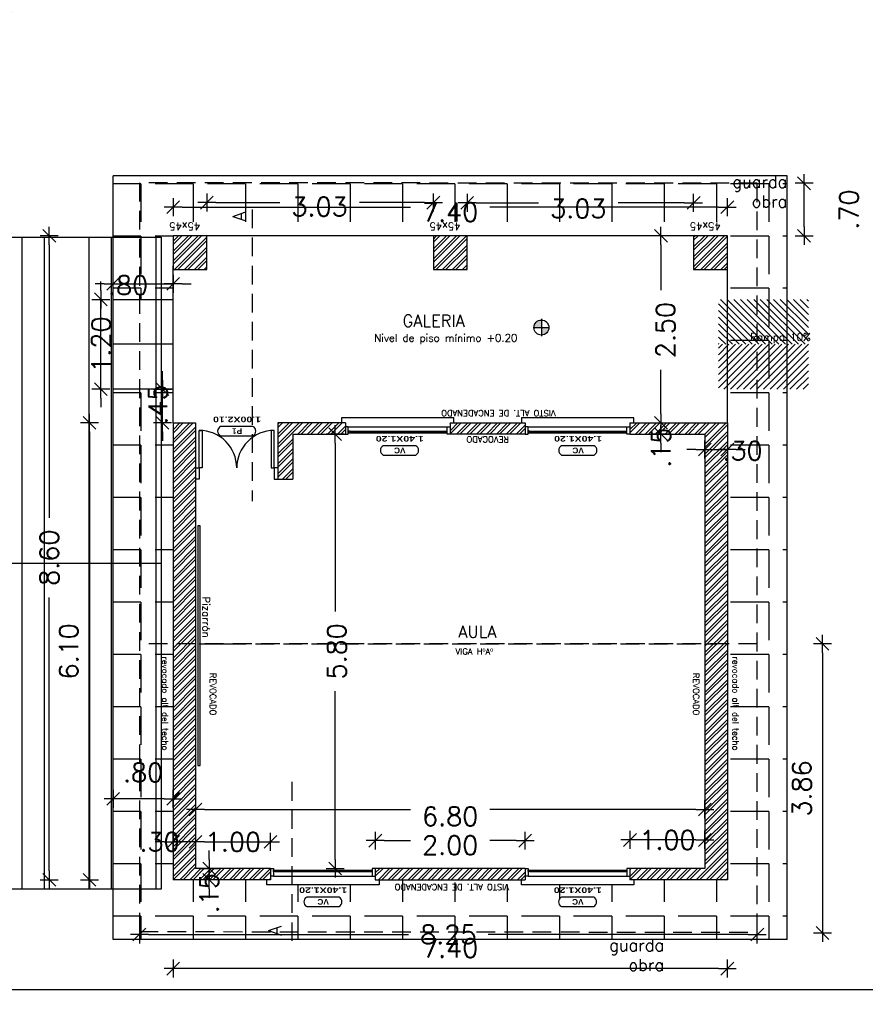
# Model space of a CAD drawing. Header units: millimetres. Extents: x 215 to 2570, y 414 to 504.
# Tile 7 of 15: x 2289 to 2300, y 450 to 463. Entities that reach past the tile are written whole.
import ezdxf
from ezdxf.enums import TextEntityAlignment as Align

# ---------------------------------------------------------------- set-up
doc = ezdxf.new("R2010")
doc.units = ezdxf.units.MM
for name, pattern in [('ACAD_ISO04W100', [30, 24, -3, 0, -3]), ('HIDDEN', [0.375, 0.25, -0.125]), ('HIDDEN2', [0.1875, 0.125, -0.0625])]:
    doc.linetypes.add(name, pattern=pattern)
for name, color, linetype in [('COTA', 13, 'Continuous'), ('Cotas', 3, 'Continuous'), ('ESPECARQ', 2, 'Continuous'), ('ESQUADRIA', 2, 'Continuous'), ('LINVISTA', 13, 'Continuous'), ('PAREDE', 6, 'Continuous'), ('piso', 13, 'Continuous'), ('PROJECAO', 13, 'HIDDEN'), ('VIDRO', 1, 'Continuous')]:
    doc.layers.add(name, color=color, linetype=linetype)
doc.styles.add('REGUA60', font='cityb___.ttf', dxfattribs={"width": 1.4})
doc.styles.add('REGUA80', font='simplex.shx')
doc.styles.add('SIMPLEX_8', font='simplex.shx')
doc.dimstyles.new('08', dxfattribs={"dimtxt": 0.25, "dimasz": 0.12, "dimexe": 0, "dimexo": 0, "dimgap": 0.15, "dimtad": 1, "dimzin": 4, "dimdsep": 46, "dimtxsty": 'SIMPLEX_8', "dimblk1": 'D', "dimblk2": 'D', "dimsah": 1, "dimcen": 0.09, "dimse1": 1, "dimse2": 1, "dimclre": 256, "dimclrt": 2, "dimadec": 0, "dimazin": 0, "dimtfac": 1, "dimtmove": 2, "dimatfit": 3, "dimldrblk": 'D', "dimfxl": 1, "dimtolj": 1, "dimtzin": 0, "dimarcsym": 0})
pattern_1 = [(180, (2640.4159, 554.83184), (-3e-16, -0.6985), [0.508, -0.1905]), (270, (2640.4159, 554.83184), (0.6985, -3e-16), [0.508, -0.1905])]

# ---------------------------------------------------------------- blocks, each defined once
blk = doc.blocks.new('INDESQ2')
at = {"color": 0, "linetype": 'ByBlock'}
for p, q in [((4.32, 2.96), (-4.32, 2.96)), ((-4.32, 0.44), (4.32, 0.44))]:
    blk.add_line(p, q, dxfattribs=at)
at = {"color": 0}
for centre, start, end in [((-3.67, 1.7), 117.3654, 242.6346), ((3.67, 1.7), 297.3654, 62.6346)]:
    blk.add_arc(centre, 1.42, start, end, dxfattribs=at)
at = {"style": 'REGUA60', "width": 1.4, "flags": 9}
blk.add_attdef('LOCAL', text='', height=1.5, dxfattribs=at).set_placement((-0.08, -4.35), align=Align.CENTER)
at = {"layer": 'ESPECARQ', "color": 0, "style": 'REGUA60'}
for tag, width, p in [('COD', 1.1, (-0.08, 0.95)), ('DIM', 1.4, (-0.08, -2.17))]:
    blk.add_attdef(tag, text='', height=1.5, dxfattribs=dict(at, width=width)).set_placement(p, align=Align.CENTER)
blk = doc.blocks.new('D')
for p, q in [((-1, 0), (1, 0)), ((0, -1), (0, 1))]:
    blk.add_line(p, q)
at = {"color": 4}
blk.add_line((-0.71, -0.71), (0.71, 0.71), dxfattribs=at)
blk = doc.blocks.new('*D89')
at = {"layer": 'COTA', "color": 0, "lineweight": -2, "transparency": 16777216}
for p, q in [((2358.206, 418.018), (2359.04, 418.018)), ((2360.991, 418.018), (2360.102, 418.018))]:
    blk.add_line(p, q, dxfattribs=at)
at = {"layer": 'Defpoints', "color": 0, "transparency": 16777216}
for p in [(2358.086, 418.018), (2358.086, 417.129), (2361.111, 417.129)]:
    blk.add_point(p, dxfattribs=at)
at = {"layer": 'COTA', "color": 0, "lineweight": -2, "transparency": 16777216, "xscale": 0.12, "yscale": 0.12, "zscale": 0.12, "rotation": 180}
blk.add_blockref('D', (2358.086, 418.018), dxfattribs=at)
at = {"layer": 'COTA', "color": 0, "lineweight": -2, "transparency": 16777216, "xscale": 0.12, "yscale": 0.12, "zscale": 0.12}
blk.add_blockref('D', (2361.111, 418.018), dxfattribs=at)
at = {"layer": 'COTA', "color": 2, "transparency": 16777216, "insert": (2359.571, 417.941), "char_height": 0.25, "attachment_point": 5, "style": 'SIMPLEX_8'}
blk.add_mtext('\\A1;3.03', dxfattribs=at)
blk = doc.blocks.new('*D90')
at = {"layer": 'COTA', "color": 0, "lineweight": -2, "transparency": 16777216}
for p, q in [((2354.731, 418.021), (2355.586, 418.021)), ((2357.516, 418.021), (2356.648, 418.021))]:
    blk.add_line(p, q, dxfattribs=at)
at = {"layer": 'Defpoints', "color": 0, "transparency": 16777216}
for p in [(2354.611, 418.021), (2354.611, 417.129), (2357.636, 417.129)]:
    blk.add_point(p, dxfattribs=at)
at = {"layer": 'COTA', "color": 0, "lineweight": -2, "transparency": 16777216, "xscale": 0.12, "yscale": 0.12, "zscale": 0.12, "rotation": 180}
blk.add_blockref('D', (2354.611, 418.021), dxfattribs=at)
at = {"layer": 'COTA', "color": 0, "lineweight": -2, "transparency": 16777216, "xscale": 0.12, "yscale": 0.12, "zscale": 0.12}
blk.add_blockref('D', (2357.636, 418.021), dxfattribs=at)
at = {"layer": 'COTA', "color": 2, "transparency": 16777216, "insert": (2356.117, 417.967), "char_height": 0.25, "attachment_point": 5, "style": 'SIMPLEX_8'}
blk.add_mtext('\\A1;3.03', dxfattribs=at)
blk = doc.blocks.new('*D84')
at = {"layer": 'COTA', "color": 0, "lineweight": -2, "transparency": 16777216}
for p, q in [((2354.581, 409.916), (2357.33, 409.916)), ((2361.141, 409.916), (2358.392, 409.916))]:
    blk.add_line(p, q, dxfattribs=at)
at = {"layer": 'Defpoints', "color": 0, "transparency": 16777216}
for p in [(2354.461, 409.916), (2361.261, 409.179), (2354.461, 409.129)]:
    blk.add_point(p, dxfattribs=at)
at = {"layer": 'COTA', "color": 0, "lineweight": -2, "transparency": 16777216, "xscale": 0.12, "yscale": 0.12, "zscale": 0.12, "rotation": 180}
blk.add_blockref('D', (2354.461, 409.916), dxfattribs=at)
at = {"layer": 'COTA', "color": 0, "lineweight": -2, "transparency": 16777216, "xscale": 0.12, "yscale": 0.12, "zscale": 0.12}
blk.add_blockref('D', (2361.261, 409.916), dxfattribs=at)
at = {"layer": 'COTA', "color": 2, "transparency": 16777216, "insert": (2357.861, 409.825), "char_height": 0.25, "attachment_point": 5, "style": 'SIMPLEX_8'}
blk.add_mtext('\\A1;6.80', dxfattribs=at)
blk = doc.blocks.new('*D85')
at = {"layer": 'COTA', "color": 0, "lineweight": -2, "transparency": 16777216}
for p, q in [((2360.675, 417.459), (2360.675, 416.85)), ((2360.675, 415.199), (2360.675, 415.788))]:
    blk.add_line(p, q, dxfattribs=at)
at = {"layer": 'Defpoints', "color": 0, "transparency": 16777216}
for p in [(2360.675, 417.579), (2360.675, 417.579), (2360.911, 415.079)]:
    blk.add_point(p, dxfattribs=at)
at = {"layer": 'COTA', "color": 0, "lineweight": -2, "transparency": 16777216, "xscale": 0.12, "yscale": 0.12, "zscale": 0.12}
for p, rotation in [((2360.675, 417.579), 90), ((2360.675, 415.079), 270)]:
    blk.add_blockref('D', p, dxfattribs=dict(at, rotation=rotation))
at = {"layer": 'COTA', "color": 2, "transparency": 16777216, "insert": (2360.736, 416.319), "char_height": 0.25, "attachment_point": 5, "rotation": 90, "style": 'SIMPLEX_8'}
blk.add_mtext('\\A1;2.50', dxfattribs=at)
blk = doc.blocks.new('*D86')
at = {"layer": 'COTA', "color": 0, "lineweight": -2, "transparency": 16777216}
for p, q in [((2352.509, 417.459), (2352.509, 413.811)), ((2352.509, 409.099), (2352.509, 412.749))]:
    blk.add_line(p, q, dxfattribs=at)
at = {"layer": 'Defpoints', "color": 0, "transparency": 16777216}
for p in [(2352.509, 417.579), (2353.775, 417.579), (2353.625, 408.979)]:
    blk.add_point(p, dxfattribs=at)
at = {"layer": 'COTA', "color": 0, "lineweight": -2, "transparency": 16777216, "xscale": 0.12, "yscale": 0.12, "zscale": 0.12}
for p, rotation in [((2352.509, 417.579), 90), ((2352.509, 408.979), 270)]:
    blk.add_blockref('D', p, dxfattribs=dict(at, rotation=rotation))
at = {"layer": 'COTA', "color": 2, "transparency": 16777216, "insert": (2352.509, 413.28), "char_height": 0.25, "attachment_point": 5, "rotation": 90, "style": 'SIMPLEX_8'}
blk.add_mtext('\\A1;8.60', dxfattribs=at)
blk = doc.blocks.new('*D91')
at = {"layer": 'COTA', "color": 0, "lineweight": -2, "transparency": 16777216}
blk.add_line((2361.141, 409.51), (2360.381, 409.51), dxfattribs=at)
at = {"layer": 'Defpoints', "color": 0, "transparency": 16777216}
for p in [(2360.261, 409.51), (2360.261, 409.129), (2361.261, 409.129)]:
    blk.add_point(p, dxfattribs=at)
at = {"layer": 'COTA', "color": 0, "lineweight": -2, "transparency": 16777216, "xscale": 0.12, "yscale": 0.12, "zscale": 0.12, "rotation": 180}
blk.add_blockref('D', (2360.261, 409.51), dxfattribs=at)
at = {"layer": 'COTA', "color": 0, "lineweight": -2, "transparency": 16777216, "xscale": 0.12, "yscale": 0.12, "zscale": 0.12}
blk.add_blockref('D', (2361.261, 409.51), dxfattribs=at)
at = {"layer": 'COTA', "color": 2, "transparency": 16777216, "insert": (2360.761, 409.51), "char_height": 0.25, "attachment_point": 5, "style": 'SIMPLEX_8'}
blk.add_mtext('\\A1;1.00', dxfattribs=at)
blk = doc.blocks.new('*D92')
at = {"layer": 'COTA', "color": 0, "lineweight": -2, "transparency": 16777216}
blk.add_line((2354.581, 409.484), (2355.341, 409.484), dxfattribs=at)
at = {"layer": 'Defpoints', "color": 0, "transparency": 16777216}
for p in [(2355.461, 409.484), (2354.461, 409.129), (2355.461, 409.129)]:
    blk.add_point(p, dxfattribs=at)
at = {"layer": 'COTA', "color": 0, "lineweight": -2, "transparency": 16777216, "xscale": 0.12, "yscale": 0.12, "zscale": 0.12, "rotation": 180}
blk.add_blockref('D', (2354.461, 409.484), dxfattribs=at)
at = {"layer": 'COTA', "color": 0, "lineweight": -2, "transparency": 16777216, "xscale": 0.12, "yscale": 0.12, "zscale": 0.12}
blk.add_blockref('D', (2355.461, 409.484), dxfattribs=at)
at = {"layer": 'COTA', "color": 2, "transparency": 16777216, "insert": (2354.961, 409.484), "char_height": 0.25, "attachment_point": 5, "style": 'SIMPLEX_8'}
blk.add_mtext('\\A1;1.00', dxfattribs=at)
blk = doc.blocks.new('*D93')
at = {"layer": 'COTA', "color": 0, "lineweight": -2, "transparency": 16777216}
for p, q in [((2356.981, 409.501), (2357.33, 409.501)), ((2358.741, 409.501), (2358.392, 409.501))]:
    blk.add_line(p, q, dxfattribs=at)
at = {"layer": 'Defpoints', "color": 0, "transparency": 16777216}
for p in [(2358.861, 409.501), (2356.861, 409.129), (2358.861, 409.129)]:
    blk.add_point(p, dxfattribs=at)
at = {"layer": 'COTA', "color": 0, "lineweight": -2, "transparency": 16777216, "xscale": 0.12, "yscale": 0.12, "zscale": 0.12, "rotation": 180}
blk.add_blockref('D', (2356.861, 409.501), dxfattribs=at)
at = {"layer": 'COTA', "color": 0, "lineweight": -2, "transparency": 16777216, "xscale": 0.12, "yscale": 0.12, "zscale": 0.12}
blk.add_blockref('D', (2358.861, 409.501), dxfattribs=at)
at = {"layer": 'COTA', "color": 2, "transparency": 16777216, "insert": (2357.861, 409.44), "char_height": 0.25, "attachment_point": 5, "style": 'SIMPLEX_8'}
blk.add_mtext('\\A1;2.00', dxfattribs=at)
blk = doc.blocks.new('*D94')
at = {"layer": 'COTA', "color": 0, "lineweight": -2, "transparency": 16777216}
for p, q in [((2354.021, 415.649), (2354.021, 415.769)), ((2354.021, 415.079), (2354.021, 415.529)), ((2354.021, 414.959), (2354.021, 414.839))]:
    blk.add_line(p, q, dxfattribs=at)
at = {"layer": 'Defpoints', "color": 0, "transparency": 16777216}
for p in [(2354.021, 415.529), (2354.161, 415.529), (2354.161, 415.079)]:
    blk.add_point(p, dxfattribs=at)
at = {"layer": 'COTA', "color": 0, "lineweight": -2, "transparency": 16777216, "xscale": 0.12, "yscale": 0.12, "zscale": 0.12}
for p, rotation in [((2354.021, 415.529), 270), ((2354.021, 415.079), 90)]:
    blk.add_blockref('D', p, dxfattribs=dict(at, rotation=rotation))
at = {"layer": 'COTA', "color": 2, "transparency": 16777216, "insert": (2353.956, 415.325), "char_height": 0.25, "attachment_point": 5, "rotation": 90, "style": 'SIMPLEX_8'}
blk.add_mtext('\\A1;.45', dxfattribs=at)
blk = doc.blocks.new('*D95')
at = {"layer": 'COTA', "color": 0, "lineweight": -2, "transparency": 16777216}
for p, q in [((2354.281, 417.959), (2357.33, 417.959)), ((2361.441, 417.959), (2358.392, 417.959))]:
    blk.add_line(p, q, dxfattribs=at)
at = {"layer": 'Defpoints', "color": 0, "transparency": 16777216}
for p in [(2361.561, 417.959), (2354.161, 417.579), (2361.561, 417.579)]:
    blk.add_point(p, dxfattribs=at)
at = {"layer": 'COTA', "color": 0, "lineweight": -2, "transparency": 16777216, "xscale": 0.12, "yscale": 0.12, "zscale": 0.12, "rotation": 180}
blk.add_blockref('D', (2354.161, 417.959), dxfattribs=at)
at = {"layer": 'COTA', "color": 0, "lineweight": -2, "transparency": 16777216, "xscale": 0.12, "yscale": 0.12, "zscale": 0.12}
blk.add_blockref('D', (2361.561, 417.959), dxfattribs=at)
at = {"layer": 'COTA', "color": 2, "transparency": 16777216, "insert": (2357.861, 417.894), "char_height": 0.25, "attachment_point": 5, "style": 'SIMPLEX_8'}
blk.add_mtext('\\A1;7.40', dxfattribs=at)
blk = doc.blocks.new('*D96')
at = {"layer": 'COTA', "color": 0, "lineweight": -2, "transparency": 16777216}
for p, q in [((2353.831, 408.248), (2357.305, 408.248)), ((2361.841, 408.248), (2358.367, 408.248))]:
    blk.add_line(p, q, dxfattribs=at)
at = {"layer": 'Defpoints', "color": 0, "transparency": 16777216}
for p in [(2353.711, 408.287), (2361.961, 408.279), (2361.961, 408.248)]:
    blk.add_point(p, dxfattribs=at)
at = {"layer": 'COTA', "color": 0, "lineweight": -2, "transparency": 16777216, "xscale": 0.12, "yscale": 0.12, "zscale": 0.12, "rotation": 180}
blk.add_blockref('D', (2353.711, 408.248), dxfattribs=at)
at = {"layer": 'COTA', "color": 0, "lineweight": -2, "transparency": 16777216, "xscale": 0.12, "yscale": 0.12, "zscale": 0.12}
blk.add_blockref('D', (2361.961, 408.248), dxfattribs=at)
at = {"layer": 'COTA', "color": 2, "transparency": 16777216, "insert": (2357.836, 408.248), "char_height": 0.25, "attachment_point": 5, "style": 'SIMPLEX_8'}
blk.add_mtext('\\A1;8.25', dxfattribs=at)
blk = doc.blocks.new('*D97')
at = {"layer": 'COTA', "color": 0, "lineweight": -2, "transparency": 16777216}
for p, q in [((2356.325, 414.809), (2356.325, 412.56)), ((2356.325, 409.249), (2356.325, 411.498))]:
    blk.add_line(p, q, dxfattribs=at)
at = {"layer": 'Defpoints', "color": 0, "transparency": 16777216}
for p in [(2356.325, 414.929), (2358.701, 414.929), (2357.401, 409.129)]:
    blk.add_point(p, dxfattribs=at)
at = {"layer": 'COTA', "color": 0, "lineweight": -2, "transparency": 16777216, "xscale": 0.12, "yscale": 0.12, "zscale": 0.12}
for p, rotation in [((2356.325, 414.929), 90), ((2356.325, 409.129), 270)]:
    blk.add_blockref('D', p, dxfattribs=dict(at, rotation=rotation))
at = {"layer": 'COTA', "color": 2, "transparency": 16777216, "insert": (2356.347, 412.029), "char_height": 0.25, "attachment_point": 5, "rotation": 90, "style": 'SIMPLEX_8'}
blk.add_mtext('\\A1;5.80', dxfattribs=at)
blk = doc.blocks.new('*D101')
at = {"layer": 'COTA', "color": 0, "lineweight": -2, "transparency": 16777216}
for p, q in [((2354.041, 409.485), (2353.921, 409.485)), ((2354.461, 409.485), (2354.161, 409.485)), ((2354.581, 409.485), (2354.701, 409.485))]:
    blk.add_line(p, q, dxfattribs=at)
at = {"layer": 'Defpoints', "color": 0, "transparency": 16777216}
for p in [(2354.161, 409.485), (2354.161, 409.129), (2354.461, 409.129)]:
    blk.add_point(p, dxfattribs=at)
at = {"layer": 'COTA', "color": 0, "lineweight": -2, "transparency": 16777216, "xscale": 0.12, "yscale": 0.12, "zscale": 0.12}
blk.add_blockref('D', (2354.161, 409.485), dxfattribs=at)
at = {"layer": 'COTA', "color": 0, "lineweight": -2, "transparency": 16777216, "xscale": 0.12, "yscale": 0.12, "zscale": 0.12, "rotation": 180}
blk.add_blockref('D', (2354.461, 409.485), dxfattribs=at)
at = {"layer": 'COTA', "color": 2, "transparency": 16777216, "insert": (2353.981, 409.485), "char_height": 0.25, "attachment_point": 5, "style": 'SIMPLEX_8'}
blk.add_mtext('\\A1;.30', dxfattribs=at)
blk = doc.blocks.new('*D102')
at = {"layer": 'COTA', "color": 0, "lineweight": -2, "transparency": 16777216}
for p, q in [((2354.642, 409.249), (2354.642, 409.369)), ((2354.642, 409.129), (2354.642, 408.979)), ((2354.642, 408.859), (2354.642, 408.739))]:
    blk.add_line(p, q, dxfattribs=at)
at = {"layer": 'Defpoints', "color": 0, "transparency": 16777216}
for p in [(2354.461, 409.129), (2354.461, 408.979), (2354.642, 408.979)]:
    blk.add_point(p, dxfattribs=at)
at = {"layer": 'COTA', "color": 0, "lineweight": -2, "transparency": 16777216, "xscale": 0.12, "yscale": 0.12, "zscale": 0.12}
for p, rotation in [((2354.642, 409.129), 270), ((2354.642, 408.979), 90)]:
    blk.add_blockref('D', p, dxfattribs=dict(at, rotation=rotation))
at = {"layer": 'COTA', "color": 2, "transparency": 16777216, "insert": (2354.642, 408.799), "char_height": 0.25, "attachment_point": 5, "rotation": 90, "style": 'SIMPLEX_8'}
blk.add_mtext('\\A1;.15', dxfattribs=at)
blk = doc.blocks.new('*D103')
at = {"layer": 'COTA', "color": 0, "lineweight": -2, "transparency": 16777216}
for p, q in [((2360.675, 415.199), (2360.675, 415.319)), ((2360.675, 415.079), (2360.675, 414.929)), ((2360.675, 414.809), (2360.675, 414.689))]:
    blk.add_line(p, q, dxfattribs=at)
at = {"layer": 'Defpoints', "color": 0, "transparency": 16777216}
for p in [(2360.675, 415.079), (278.406, 414.929), (2360.675, 414.929)]:
    blk.add_point(p, dxfattribs=at)
at = {"layer": 'COTA', "color": 0, "lineweight": -2, "transparency": 16777216, "xscale": 0.12, "yscale": 0.12, "zscale": 0.12}
for p, rotation in [((2360.675, 415.079), 270), ((2360.675, 414.929), 90)]:
    blk.add_blockref('D', p, dxfattribs=dict(at, rotation=rotation))
at = {"layer": 'COTA', "color": 2, "transparency": 16777216, "insert": (2360.675, 414.749), "char_height": 0.25, "attachment_point": 5, "rotation": 90, "style": 'SIMPLEX_8'}
blk.add_mtext('\\A1;.15', dxfattribs=at)
blk = doc.blocks.new('*D104')
at = {"layer": 'COTA', "color": 0, "lineweight": -2, "transparency": 16777216}
for p, q in [((2361.141, 414.724), (2361.021, 414.724)), ((2361.261, 414.724), (2361.561, 414.724)), ((2361.681, 414.724), (2361.801, 414.724))]:
    blk.add_line(p, q, dxfattribs=at)
at = {"layer": 'Defpoints', "color": 0, "transparency": 16777216}
for p in [(2361.261, 414.929), (2361.561, 414.929), (2361.561, 414.724)]:
    blk.add_point(p, dxfattribs=at)
at = {"layer": 'COTA', "color": 0, "lineweight": -2, "transparency": 16777216, "xscale": 0.12, "yscale": 0.12, "zscale": 0.12}
blk.add_blockref('D', (2361.261, 414.724), dxfattribs=at)
at = {"layer": 'COTA', "color": 0, "lineweight": -2, "transparency": 16777216, "xscale": 0.12, "yscale": 0.12, "zscale": 0.12, "rotation": 180}
blk.add_blockref('D', (2361.561, 414.724), dxfattribs=at)
at = {"layer": 'COTA', "color": 2, "transparency": 16777216, "insert": (2361.764, 414.707), "char_height": 0.25, "attachment_point": 5, "style": 'SIMPLEX_8'}
blk.add_mtext('\\A1;.30', dxfattribs=at)
blk = doc.blocks.new('*D105')
at = {"layer": 'COTA', "color": 0, "lineweight": -2, "transparency": 16777216}
for p, q in [((2353.197, 416.849), (2353.197, 416.969)), ((2353.197, 415.529), (2353.197, 416.729)), ((2353.197, 415.409), (2353.197, 415.289))]:
    blk.add_line(p, q, dxfattribs=at)
at = {"layer": 'Defpoints', "color": 0, "transparency": 16777216}
for p in [(2353.197, 416.729), (2353.361, 416.729), (2353.361, 415.529)]:
    blk.add_point(p, dxfattribs=at)
at = {"layer": 'COTA', "color": 0, "lineweight": -2, "transparency": 16777216, "xscale": 0.12, "yscale": 0.12, "zscale": 0.12}
for p, rotation in [((2353.197, 416.729), 270), ((2353.197, 415.529), 90)]:
    blk.add_blockref('D', p, dxfattribs=dict(at, rotation=rotation))
at = {"layer": 'COTA', "color": 2, "transparency": 16777216, "insert": (2353.2, 416.126), "char_height": 0.25, "attachment_point": 5, "rotation": 90, "style": 'SIMPLEX_8'}
blk.add_mtext('\\A1;1.20', dxfattribs=at)
blk = doc.blocks.new('*D106')
at = {"layer": 'COTA', "color": 0, "lineweight": -2, "transparency": 16777216}
for p, q in [((2353.241, 416.937), (2353.121, 416.937)), ((2353.361, 416.937), (2354.161, 416.937)), ((2354.281, 416.937), (2354.401, 416.937))]:
    blk.add_line(p, q, dxfattribs=at)
at = {"layer": 'Defpoints', "color": 0, "transparency": 16777216}
for p in [(2354.161, 416.937), (2353.361, 416.729), (2354.161, 416.729)]:
    blk.add_point(p, dxfattribs=at)
at = {"layer": 'COTA', "color": 0, "lineweight": -2, "transparency": 16777216, "xscale": 0.12, "yscale": 0.12, "zscale": 0.12}
blk.add_blockref('D', (2353.361, 416.937), dxfattribs=at)
at = {"layer": 'COTA', "color": 0, "lineweight": -2, "transparency": 16777216, "xscale": 0.12, "yscale": 0.12, "zscale": 0.12, "rotation": 180}
blk.add_blockref('D', (2354.161, 416.937), dxfattribs=at)
at = {"layer": 'COTA', "color": 2, "transparency": 16777216, "insert": (2353.561, 416.917), "char_height": 0.25, "attachment_point": 5, "style": 'SIMPLEX_8'}
blk.add_mtext('\\A1;.80', dxfattribs=at)
blk = doc.blocks.new('*D109')
at = {"layer": 'Defpoints', "color": 0, "transparency": 16777216}
for p in [(2353.361, 410.061), (2353.361, 408.979), (2354.161, 408.979)]:
    blk.add_point(p, dxfattribs=at)
at = {"layer": 'piso', "color": 0, "lineweight": -2, "transparency": 16777216}
blk.add_line((2354.041, 410.061), (2353.481, 410.061), dxfattribs=at)
at = {"layer": 'piso', "color": 0, "lineweight": -2, "transparency": 16777216, "xscale": 0.12, "yscale": 0.12, "zscale": 0.12, "rotation": 180}
blk.add_blockref('D', (2353.361, 410.061), dxfattribs=at)
at = {"layer": 'piso', "color": 0, "lineweight": -2, "transparency": 16777216, "xscale": 0.12, "yscale": 0.12, "zscale": 0.12}
blk.add_blockref('D', (2354.161, 410.061), dxfattribs=at)
at = {"layer": 'piso', "color": 2, "transparency": 16777216, "insert": (2353.761, 410.411), "char_height": 0.25, "attachment_point": 5, "style": 'SIMPLEX_8'}
blk.add_mtext('\\A1;.80', dxfattribs=at)
blk = doc.blocks.new('*D110')
at = {"layer": 'Defpoints', "color": 0, "transparency": 16777216}
for p in [(2361.561, 415.079), (2353.044, 408.979), (2361.561, 408.979)]:
    blk.add_point(p, dxfattribs=at)
at = {"layer": 'piso', "color": 0, "lineweight": -2, "transparency": 16777216}
blk.add_line((2353.044, 414.959), (2353.044, 409.099), dxfattribs=at)
at = {"layer": 'piso', "color": 0, "lineweight": -2, "transparency": 16777216, "xscale": 0.12, "yscale": 0.12, "zscale": 0.12}
for p, rotation in [((2353.044, 415.079), 90), ((2353.044, 408.979), 270)]:
    blk.add_blockref('D', p, dxfattribs=dict(at, rotation=rotation))
at = {"layer": 'piso', "color": 2, "transparency": 16777216, "insert": (2352.769, 412.029), "char_height": 0.25, "attachment_point": 5, "rotation": 90, "style": 'SIMPLEX_8'}
blk.add_mtext('\\A1;6.10', dxfattribs=at)
blk = doc.blocks.new('*D111')
at = {"layer": 'Defpoints', "color": 0, "transparency": 16777216}
for p in [(2354.161, 408.979), (2361.561, 408.979), (2354.161, 407.792)]:
    blk.add_point(p, dxfattribs=at)
at = {"layer": 'piso', "color": 0, "lineweight": -2, "transparency": 16777216}
blk.add_line((2361.441, 407.792), (2354.281, 407.792), dxfattribs=at)
at = {"layer": 'piso', "color": 0, "lineweight": -2, "transparency": 16777216, "xscale": 0.12, "yscale": 0.12, "zscale": 0.12, "rotation": 180}
blk.add_blockref('D', (2354.161, 407.792), dxfattribs=at)
at = {"layer": 'piso', "color": 0, "lineweight": -2, "transparency": 16777216, "xscale": 0.12, "yscale": 0.12, "zscale": 0.12}
blk.add_blockref('D', (2361.561, 407.792), dxfattribs=at)
at = {"layer": 'piso', "color": 2, "transparency": 16777216, "insert": (2357.861, 408.067), "char_height": 0.25, "attachment_point": 5, "style": 'SIMPLEX_8'}
blk.add_mtext('\\A1;7.40', dxfattribs=at)
blk = doc.blocks.new('*D116')
at = {"layer": 'Defpoints', "color": 0, "transparency": 16777216}
for p in [(2361.961, 412.129), (2361.961, 408.268), (2362.83, 408.268)]:
    blk.add_point(p, dxfattribs=at)
at = {"layer": 'piso', "color": 0, "lineweight": -2, "transparency": 16777216}
blk.add_line((2362.83, 412.009), (2362.83, 408.388), dxfattribs=at)
at = {"layer": 'piso', "color": 0, "lineweight": -2, "transparency": 16777216, "xscale": 0.12, "yscale": 0.12, "zscale": 0.12}
for p, rotation in [((2362.83, 412.129), 90), ((2362.83, 408.268), 270)]:
    blk.add_blockref('D', p, dxfattribs=dict(at, rotation=rotation))
at = {"layer": 'piso', "color": 2, "transparency": 16777216, "insert": (2362.555, 410.198), "char_height": 0.25, "attachment_point": 5, "rotation": 90, "style": 'SIMPLEX_8'}
blk.add_mtext('\\A1;3.86', dxfattribs=at)
blk = doc.blocks.new('*D117')
at = {"layer": 'Defpoints', "color": 0, "transparency": 16777216}
for p in [(2361.561, 418.279), (2362.585, 418.279), (2361.561, 417.579)]:
    blk.add_point(p, dxfattribs=at)
at = {"layer": 'piso', "color": 0, "lineweight": -2, "transparency": 16777216}
blk.add_line((2362.585, 417.699), (2362.585, 418.159), dxfattribs=at)
at = {"layer": 'piso', "color": 0, "lineweight": -2, "transparency": 16777216, "xscale": 0.12, "yscale": 0.12, "zscale": 0.12}
for p, rotation in [((2362.585, 418.279), 90), ((2362.585, 417.579), 270)]:
    blk.add_blockref('D', p, dxfattribs=dict(at, rotation=rotation))
at = {"layer": 'piso', "color": 2, "transparency": 16777216, "insert": (2363.185, 417.929), "char_height": 0.25, "attachment_point": 5, "rotation": 90, "style": 'SIMPLEX_8'}
blk.add_mtext('\\A1;.70', dxfattribs=at)
blk = doc.blocks.new('DFGDFS')
at = {"layer": 'ESPECARQ'}
h = blk.add_hatch(color=256, dxfattribs=at)
h.paths.add_polyline_path([(2359.179, 416.353), (2359.079, 416.353), (2359.079, 416.253, 0.414214)])
h.paths.add_polyline_path([(2359.079, 416.453, 0.414214), (2358.979, 416.353), (2359.079, 416.353)])
at = {"layer": 'PAREDE'}
h = blk.add_hatch(dxfattribs=at)
h.set_pattern_fill('ANSI32', color=256, scale=0.25, angle=-180, style=0)
h.set_pattern_definition([(225, (2639.08091, 554.93945), (0.06629126, -0.06629126), []), (225, (2639.03672, 554.93945), (0.06629126, -0.06629126), [])])
h.paths.add_polyline_path([(2354.461, 415.079), (2354.161, 415.079), (2354.161, 408.979), (2355.461, 408.979), (2355.461, 409.129), (2354.461, 409.129)])
h.paths.add_polyline_path([(2355.561, 414.329), (2355.761, 414.329), (2355.761, 414.929), (2356.461, 414.929), (2356.461, 415.079), (2355.561, 415.079)])
h.paths.add_polyline_path([(2358.861, 414.929), (2358.861, 415.079), (2357.861, 415.079), (2357.861, 414.929)])
h.paths.add_polyline_path([(2361.261, 414.929), (2361.261, 409.129), (2360.261, 409.129), (2360.261, 408.979), (2361.561, 408.979), (2361.561, 415.079), (2360.261, 415.079), (2360.261, 414.929)])
h.paths.add_polyline_path([(2356.861, 408.979), (2358.861, 408.979), (2358.861, 409.129), (2356.861, 409.129)])
h.paths.add_polyline_path([(2354.611, 417.129), (2354.611, 417.579), (2354.161, 417.579), (2354.161, 417.129)])
h.paths.add_polyline_path([(2358.086, 417.579), (2357.636, 417.579), (2357.636, 417.129), (2358.086, 417.129)])
h.paths.add_polyline_path([(2361.561, 417.579), (2361.111, 417.579), (2361.111, 417.129), (2361.561, 417.129)])
at = {"layer": 'piso'}
h = blk.add_hatch(dxfattribs=at)
h.set_pattern_fill('ANGLE', color=256, scale=0.1, angle=-180, style=0)
h.set_pattern_definition(pattern_1)
h.paths.add_polyline_path([(2362.361, 408.179), (2362.361, 418.379), (2353.361, 418.379), (2353.361, 416.729), (2353.711, 416.729), (2353.711, 418.287), (2361.961, 418.279), (2361.961, 408.279), (2355.745, 408.285), (2355.745, 408.179)])
h.paths.add_polyline_path([(2353.361, 415.529), (2353.361, 408.179), (2355.745, 408.179), (2355.745, 408.285), (2353.711, 408.287), (2353.711, 415.529)])
h.paths.add_polyline_path([(2353.711, 408.287), (2355.745, 408.285), (2355.745, 408.909), (2355.411, 408.909), (2355.411, 408.979), (2354.161, 408.979), (2354.161, 415.079), (2354.161, 415.529), (2353.711, 415.529)], flags=17)
h.paths.add_polyline_path([(2361.561, 415.079), (2361.561, 412.129), (2361.961, 412.129), (2361.961, 418.279), (2353.711, 418.287), (2353.711, 416.729), (2354.161, 416.729), (2354.161, 417.179), (2354.161, 417.579), (2354.611, 417.579), (2361.161, 417.579), (2361.561, 417.579), (2361.561, 417.129)], flags=17)
h.paths.add_polyline_path([(2358.074, 417.984), (2357.648, 417.984), (2357.648, 417.804), (2358.074, 417.804)], flags=24)
h.paths.add_polyline_path([(2358.049, 408.338), (2357.623, 408.338), (2357.623, 408.158), (2358.049, 408.158)], flags=9)
h.paths.add_polyline_path([(2353.716, 417.007), (2353.405, 417.007), (2353.405, 416.827), (2353.716, 416.827)], flags=25)
h.paths.add_polyline_path([(2356.257, 412.242), (2356.257, 411.816), (2356.437, 411.816), (2356.437, 412.242)], flags=25)
h.paths.add_polyline_path([(2355.653, 408.19), (2355.653, 408.41), (2355.392, 408.41), (2355.392, 408.19)], flags=24)
h.paths.add_polyline_path([(2353.866, 415.481), (2353.866, 415.17), (2354.046, 415.17), (2354.046, 415.481)], flags=24)
h.paths.add_polyline_path([(2354.136, 409.575), (2353.825, 409.575), (2353.825, 409.395), (2354.136, 409.395)], flags=24)
h.paths.add_polyline_path([(2354.552, 408.943), (2354.552, 408.655), (2354.732, 408.655), (2354.732, 408.943)], flags=24)
h.paths.add_polyline_path([(2359.784, 418.031), (2359.358, 418.031), (2359.358, 417.851), (2359.784, 417.851)], flags=24)
h.paths.add_polyline_path([(2356.33, 418.057), (2355.904, 418.057), (2355.904, 417.877), (2356.33, 417.877)], flags=24)
h.paths.add_polyline_path([(2361.92, 414.797), (2361.608, 414.797), (2361.608, 414.617), (2361.92, 414.617)], flags=24)
h.paths.add_polyline_path([(2355.178, 417.727), (2355.178, 417.946), (2354.917, 417.946), (2354.917, 417.727)], flags=24)
h.paths.add_polyline_path([(2354.567, 417.779), (2354.084, 417.779), (2354.084, 417.629), (2354.567, 417.629)], flags=24)
h.paths.add_polyline_path([(2358.042, 417.779), (2357.559, 417.779), (2357.559, 417.629), (2358.042, 417.629)], flags=24)
h.paths.add_polyline_path([(2361.517, 417.779), (2361.034, 417.779), (2361.034, 417.629), (2361.517, 417.629)], flags=24)
h = blk.add_hatch(dxfattribs=at)
h.set_pattern_fill('ANSI31', color=256, scale=0.5, angle=-90, style=0)
h.set_pattern_definition([(315, (2661.70741, 558.02681), (0.044194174, 0.044194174), [])])
h.paths.add_polyline_path([(2362.244, 416.129), (2362.644, 416.129), (2362.644, 416.729), (2362.244, 416.729)])
h.paths.add_polyline_path([(2362.244, 416.729), (2361.444, 416.729), (2361.444, 416.129), (2362.244, 416.129)])
h = blk.add_hatch(dxfattribs=at)
h.set_pattern_fill('ANSI31', color=256, scale=0.5, angle=-180, style=0)
h.set_pattern_definition([(225, (2661.70741, 558.02681), (0.044194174, -0.044194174), [])])
h.paths.add_polyline_path([(2362.244, 415.529), (2362.644, 415.529), (2362.644, 416.129), (2362.244, 416.129)])
h.paths.add_polyline_path([(2362.244, 416.129), (2361.444, 416.129), (2361.444, 415.529), (2362.244, 415.529)])
h = blk.add_hatch(dxfattribs=at)
h.set_pattern_fill('ANGLE', color=256, scale=0.1, angle=-180, style=0)
h.set_pattern_definition(pattern_1)
h.paths.add_polyline_path([(2361.561, 408.979), (2360.311, 408.979), (2360.311, 408.909), (2358.811, 408.909), (2356.911, 408.977), (2356.911, 408.909), (2355.745, 408.909), (2355.745, 408.285), (2361.961, 408.279), (2361.961, 412.129), (2361.561, 412.129)])
h.paths.add_polyline_path([(2359.711, 408.747, -1), (2359.777, 408.621), (2359.41, 408.621, -1), (2359.345, 408.747)], flags=16)
h.paths.add_polyline_path([(2356.311, 408.747, -1), (2356.377, 408.621), (2356.01, 408.621, -1), (2355.945, 408.747)], flags=16)
h.paths.add_polyline_path([(2356.24, 408.74), (2356.09, 408.74), (2356.09, 408.627), (2356.24, 408.627)], flags=8)
h.paths.add_polyline_path([(2356.452, 408.898), (2355.877, 408.898), (2355.877, 408.781), (2356.452, 408.781)], flags=24)
h.paths.add_polyline_path([(2359.64, 408.74), (2359.49, 408.74), (2359.49, 408.627), (2359.64, 408.627)], flags=8)
h.paths.add_polyline_path([(2359.852, 408.898), (2359.277, 408.898), (2359.277, 408.781), (2359.852, 408.781)], flags=24)
h.paths.add_polyline_path([(2358.793, 408.943), (2356.974, 408.943), (2356.974, 408.82), (2358.793, 408.82)], flags=25)
h.paths.add_polyline_path([(2361.611, 412.065), (2361.611, 410.6), (2361.733, 410.6), (2361.733, 412.065)], flags=24)
at = {"layer": 'COTA'}
for p, q in [((2359.079, 416.469), (2359.079, 416.238)), ((2354.511, 412.129), (2355.002, 412.129))]:
    blk.add_line(p, q, dxfattribs=at)
at = {"layer": 'ESPECARQ', "linetype": 'HIDDEN'}
for p, q in [((2355.215, 417.929), (2355.215, 414.033)), ((2355.745, 410.285), (2355.745, 408.165))]:
    blk.add_line(p, q, dxfattribs=at)
at = {"layer": 'ESPECARQ'}
blk.add_line((2358.971, 416.353), (2359.187, 416.353), dxfattribs=at)
blk.add_circle((2359.079, 416.353), 0.1, dxfattribs=at)
at = {"layer": 'ESQUADRIA', "color": 1}
for p, q in [((2356.501, 415.029), (2357.821, 415.029)), ((2356.526, 414.969), (2357.821, 414.969)), ((2358.901, 415.029), (2360.221, 415.029)), ((2358.926, 414.969), (2360.221, 414.969)), ((2356.526, 414.949), (2357.821, 414.949)), ((2358.926, 414.949), (2360.221, 414.949)), ((2355.526, 409.109), (2356.821, 409.109)), ((2355.526, 409.089), (2356.821, 409.089)), ((2358.926, 409.109), (2360.221, 409.109)), ((2358.926, 409.089), (2360.221, 409.089)), ((2355.501, 409.029), (2356.821, 409.029)), ((2358.901, 409.029), (2360.221, 409.029))]:
    blk.add_line(p, q, dxfattribs=at)
at = {"layer": 'ESQUADRIA'}
for points in [[(2357.911, 415.079), (2357.911, 415.149), (2356.411, 415.149), (2356.411, 415.079)], [(2360.311, 415.079), (2360.311, 415.149), (2358.811, 415.149), (2358.811, 415.079)], [(2356.461, 414.929), (2356.501, 414.929), (2356.501, 415.029), (2356.461, 415.029)], [(2357.861, 414.929), (2357.821, 414.929), (2357.821, 415.029), (2357.861, 415.029)], [(2358.861, 414.929), (2358.901, 414.929), (2358.901, 415.029), (2358.861, 415.029)], [(2360.261, 414.929), (2360.221, 414.929), (2360.221, 415.029), (2360.261, 415.029)], [(2354.461, 414.479), (2354.511, 414.479), (2354.511, 414.329), (2354.461, 414.329)], [(2355.561, 414.479), (2355.511, 414.479), (2355.511, 414.329), (2355.561, 414.329)], [(2355.461, 409.129), (2355.501, 409.129), (2355.501, 409.029), (2355.461, 409.029)], [(2356.861, 409.129), (2356.821, 409.129), (2356.821, 409.029), (2356.861, 409.029)], [(2358.861, 409.129), (2358.901, 409.129), (2358.901, 409.029), (2358.861, 409.029)], [(2360.261, 409.129), (2360.221, 409.129), (2360.221, 409.029), (2360.261, 409.029)], [(2356.911, 408.979), (2356.911, 408.909), (2355.411, 408.909), (2355.411, 408.979)], [(2360.311, 408.979), (2360.311, 408.909), (2358.811, 408.909), (2358.811, 408.979)]]:
    blk.add_lwpolyline(points, dxfattribs=at)
for points in [[(2354.511, 414.479), (2354.511, 414.979), (2354.551, 414.979), (2354.551, 414.479)], [(2355.511, 414.479), (2355.511, 414.979), (2355.471, 414.979), (2355.471, 414.479)], [(2356.501, 414.949), (2356.526, 414.949), (2356.526, 414.969), (2356.501, 414.969)], [(2358.901, 414.949), (2358.926, 414.949), (2358.926, 414.969), (2358.901, 414.969)], [(2355.501, 409.109), (2355.526, 409.109), (2355.526, 409.089), (2355.501, 409.089)], [(2358.901, 409.109), (2358.926, 409.109), (2358.926, 409.089), (2358.901, 409.089)]]:
    blk.add_lwpolyline(points, close=True, dxfattribs=at)
for centre, start, end in [((2354.511, 414.479), 359.9999, 90.0001), ((2355.511, 414.479), 89.9999, 180.0001)]:
    blk.add_arc(centre, 0.5, start, end, dxfattribs=at)
at = {"layer": 'LINVISTA', "color": 2}
blk.add_lwpolyline([(2354.521, 413.704), (2354.491, 413.704), (2354.491, 410.504), (2354.521, 410.504)], close=True, dxfattribs=at)
at = {"layer": 'PAREDE'}
for p, q in [((2354.161, 415.079), (2354.161, 408.979)), ((2354.161, 415.079), (2354.461, 415.079)), ((2354.461, 415.079), (2354.461, 409.129)), ((2355.561, 415.079), (2355.561, 414.329)), ((2356.461, 415.079), (2355.561, 415.079)), ((2356.461, 415.079), (2356.461, 414.929)), ((2357.861, 415.079), (2358.861, 415.079)), ((2357.861, 415.079), (2357.861, 414.929)), ((2358.861, 415.079), (2358.861, 414.929)), ((2360.261, 415.079), (2361.561, 415.079)), ((2360.261, 415.079), (2360.261, 414.929)), ((2361.561, 415.079), (2361.561, 408.979)), ((2355.761, 414.929), (2356.461, 414.929)), ((2355.761, 414.929), (2355.761, 414.329)), ((2358.861, 414.929), (2357.861, 414.929)), ((2360.261, 414.929), (2361.261, 414.929)), ((2361.261, 414.929), (2361.261, 409.129)), ((2355.561, 414.329), (2355.761, 414.329)), ((2355.461, 409.129), (2354.461, 409.129)), ((2355.461, 409.129), (2355.461, 408.979)), ((2358.861, 409.129), (2356.861, 409.129)), ((2356.861, 409.129), (2356.861, 408.979)), ((2358.861, 409.129), (2358.861, 408.979)), ((2361.261, 409.129), (2360.261, 409.129)), ((2360.261, 409.129), (2360.261, 408.979)), ((2355.461, 408.979), (2354.161, 408.979)), ((2356.861, 408.979), (2358.861, 408.979)), ((2361.561, 408.979), (2360.261, 408.979))]:
    blk.add_line(p, q, dxfattribs=at)
for points in [[(2354.611, 417.579), (2354.161, 417.579), (2354.161, 417.129), (2354.611, 417.129)], [(2358.086, 417.579), (2357.636, 417.579), (2357.636, 417.129), (2358.086, 417.129)], [(2361.561, 417.579), (2361.111, 417.579), (2361.111, 417.129), (2361.561, 417.129)]]:
    blk.add_lwpolyline(points, close=True, dxfattribs=at)
at = {"layer": 'piso'}
for p, q in [((2353.361, 408.179), (2353.361, 418.379)), ((2362.361, 418.379), (2353.361, 418.379)), ((2362.361, 408.179), (2362.361, 418.379)), ((2361.161, 417.579), (2354.561, 417.579)), ((2354.161, 415.079), (2354.161, 417.179)), ((2361.561, 415.079), (2361.561, 417.179)), ((2353.361, 415.529), (2353.361, 416.729)), ((2353.361, 416.729), (2354.161, 416.729)), ((2354.161, 416.129), (2353.361, 416.129)), ((2354.161, 415.529), (2353.361, 415.529)), ((2362.361, 408.179), (2353.361, 408.179))]:
    blk.add_line(p, q, dxfattribs=at)
at = {"layer": 'PROJECAO'}
for points in [[(2353.711, 418.287), (2353.711, 408.287), (2361.961, 408.279), (2361.961, 418.279), (2353.711, 418.287)], [(2361.961, 412.129), (2353.761, 412.129)], [(2354.511, 412.129), (2361.411, 412.129)]]:
    blk.add_lwpolyline(points, dxfattribs=at)
at = {"layer": 'VIDRO'}
for p, q in [((2356.526, 414.959), (2357.821, 414.959)), ((2358.926, 414.959), (2360.221, 414.959)), ((2355.526, 409.099), (2356.821, 409.099)), ((2358.926, 409.099), (2360.221, 409.099))]:
    blk.add_line(p, q, dxfattribs=at)
at = {"layer": 'ESPECARQ', "xscale": 0.05000000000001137, "yscale": 0.05000000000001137, "zscale": 0.05000000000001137, "rotation": 180}
for p, values in [((2355.011, 415.055), {'COD': 'P1', 'DIM': '1.00X2.10'}), ((2357.184, 414.797), {'COD': 'VC', 'DIM': '1.40X1.20'}), ((2359.565, 414.797), {'COD': 'VC', 'DIM': '1.40X1.20'}), ((2356.161, 408.769), {'COD': 'VC', 'DIM': '1.40X1.20'}), ((2359.561, 408.769), {'COD': 'VC', 'DIM': '1.40X1.20'})]:
    blk.add_blockref('INDESQ2', p, dxfattribs=at).add_auto_attribs(values)
at = {"layer": 'ESPECARQ', "style": 'REGUA80'}
for s, height, rotation, p in [('A', 0.174, 90, (2355.047, 417.837)), ('VISTO ALT. DE ENCADENADO', 0.08171, 180, (2358.505, 415.209)), ('REVOCADO', 0.0817, 180, (2358.362, 414.859)), ('revocado alt del techo', 0.08171, 270, (2354.057, 411.333)), ('revocado alt del techo', 0.08171, 270, (2361.672, 411.333)), ('REVOCADO', 0.0817, 270, (2354.694, 411.458)), ('REVOCADO', 0.0817, 270, (2361.145, 411.458)), ('VISTO ALT. DE ENCADENADO', 0.08171, 180, (2357.883, 408.881)), ('A', 0.174, 90, (2355.523, 408.3))]:
    blk.add_text(s, height=height, rotation=rotation, dxfattribs=at).set_placement(p, align=Align.MIDDLE)
for s, height, p in [('GALERIA', 0.1584, (2357.64, 416.443)), ('Nivel de piso mínimo +0.20', 0.1, (2357.803, 416.2)), ('Rampa 10%%% ', 0.1, (2362.305, 416.209)), ('VIGA HºAº', 0.0817, (2358.183, 412.028))]:
    blk.add_text(s, height=height, dxfattribs=at).set_placement(p, align=Align.MIDDLE)
at = {"layer": 'ESPECARQ', "width": 1.01732, "attachment_point": 9, "style": 'REGUA80'}
for s, insert, char_height in [('\\A1;guarda obra', (2362.361, 417.956), 0.15843), ('\\A1;AULA', (2358.479, 412.212), 0.1584), ('\\A1;guarda obra', (2360.717, 407.762), 0.15843)]:
    blk.add_mtext(s, dxfattribs=dict(at, insert=insert, char_height=char_height))
at = {"layer": 'ESPECARQ', "char_height": 0.1, "width": 0.12, "attachment_point": 9, "style": 'REGUA80'}
for s, insert, rotation in [('\\A1;45x45', (2354.109, 417.754), 180), ('\\A1;45x45', (2357.584, 417.754), 180), ('\\A1;45x45', (2361.059, 417.754), 180), ('\\A1;Pizarrón ', (2354.553, 412.21), 270)]:
    blk.add_mtext(s, dxfattribs=dict(at, insert=insert, rotation=rotation))
at = {"layer": 'COTA'}
for base, p1, p2, angle, picture, middle in [((2354.610741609, 418.021321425), (2357.635741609, 417.128909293), (2354.610741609, 417.128909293), 180, '*D90', (2356.116934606, 417.966868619)), ((2358.085741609, 418.018063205), (2361.110741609, 417.128909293), (2358.085741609, 417.128909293), 180, '*D89', (2359.571118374, 417.940710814)), ((2361.561, 417.959), (2354.161, 417.579), (2361.561, 417.579), 180, '*D95', (2357.861, 417.894)), ((2352.509, 417.579), (2353.625, 408.979), (2353.775, 417.579), 270, '*D86', (2352.509, 413.28)), ((2360.675, 417.579), (2360.911, 415.079), (2360.675, 417.579), 270, '*D85', (2360.736, 416.319)), ((2354.161, 416.937), (2353.361, 416.729), (2354.161, 416.729), 180, '*D106', (2353.561, 416.917)), ((2353.197, 416.729), (2353.361, 415.529), (2353.361, 416.729), 270, '*D105', (2353.2, 416.126)), ((2354.021, 415.529), (2354.161, 415.079), (2354.161, 415.529), 270, '*D94', (2353.956, 415.325)), ((2360.675, 414.929), (2360.675, 415.079), (278.406, 414.929), 270, '*D103', (2360.675, 414.749)), ((2356.325, 414.929), (2357.401, 409.129), (2358.701, 414.929), 270, '*D97', (2356.347, 412.029)), ((2361.561, 414.724), (2361.261, 414.929), (2361.561, 414.929), 180, '*D104', (2361.764, 414.707)), ((2354.461, 409.916), (2361.261, 409.179), (2354.461, 409.129), 180, '*D84', (2357.861, 409.825)), ((2354.161, 409.485), (2354.461, 409.129), (2354.161, 409.129), 180, '*D101', (2353.981, 409.485)), ((2355.461, 409.484), (2354.461, 409.129), (2355.461, 409.129), 180, '*D92', (2354.961, 409.484)), ((2358.861, 409.501), (2356.861, 409.129), (2358.861, 409.129), 180, '*D93', (2357.861, 409.44)), ((2360.261, 409.51), (2361.261, 409.129), (2360.261, 409.129), 180, '*D91', (2360.761, 409.51)), ((2354.642, 408.979), (2354.461, 409.129), (2354.461, 408.979), 270, '*D102', (2354.642, 408.799)), ((2361.961, 408.248), (2353.711, 408.287), (2361.961, 408.279), 180, '*D96', (2357.836, 408.248))]:
    dim = blk.add_linear_dim(base=base, p1=p1, p2=p2, angle=angle, dimstyle='08', dxfattribs=at)
    dim.commit()
    dim.dimension.update_dxf_attribs({"geometry": picture, "text_midpoint": middle, "dimtype": 128})
at = {"layer": 'piso'}
for base, p1, p2, angle, picture, middle in [((2362.585, 418.279), (2361.561, 417.579), (2361.561, 418.279), 270, '*D117', (2363.185, 417.929)), ((2353.044, 408.979), (2361.561, 415.079), (2361.561, 408.979), 270, '*D110', (2352.769, 412.029)), ((2362.83, 408.268), (2361.961, 412.129), (2361.961, 408.268), 270, '*D116', (2362.555, 410.198)), ((2353.361, 410.061), (2354.161, 408.979), (2353.361, 408.979), 180, '*D109', (2353.761, 410.411)), ((2354.161, 407.792), (2361.561, 408.979), (2354.161, 408.979), 180, '*D111', (2357.861, 408.067))]:
    dim = blk.add_linear_dim(base=base, p1=p1, p2=p2, angle=angle, dimstyle='08', dxfattribs=at)
    dim.commit()
    dim.dimension.update_dxf_attribs({"geometry": picture, "text_midpoint": middle})

msp = doc.modelspace()

# ---------------------------------------------------------------- hatches: boundary and pattern name
at = {"layer": 'PAREDE', "linetype": 'ACAD_ISO04W100'}
h = msp.add_hatch(dxfattribs=at)
h.set_pattern_fill('ANSI32', color=1, scale=0.09396, angle=45)
h.set_pattern_definition([(90, (966.1152, 195.8507), (-0.8949705, 2e-16), []), (90, (966.4135, 196.149), (-0.8949705, 2e-16), [])])
h.paths.add_polyline_path([(2304.244, 488.826), (2277.738, 488.826), (2277.738, 483.666), (2304.244, 483.666)])
h.paths.add_polyline_path([(2304.244, 483.666), (2277.738, 483.666), (2277.738, 478.506), (2304.244, 478.506)])
h.paths.add_polyline_path([(2290.74, 459.823), (2279.575, 459.823), (2279.575, 455.468), (2290.74, 455.468)])
h.paths.add_polyline_path([(2290.74, 455.468), (2279.575, 455.468), (2279.575, 451.113), (2290.74, 451.113)])
h.paths.add_polyline_path([(2278.543, 455.468), (2267.378, 455.468), (2267.378, 451.113), (2278.543, 451.113)])
h.paths.add_polyline_path([(2278.543, 459.823), (2267.378, 459.823), (2267.378, 455.468), (2278.543, 455.468)])

# ---------------------------------------------------------------- linework, layer by layer
msp.add_line((2279.575, 455.468), (2290.74, 455.468))
msp.add_lwpolyline([(2279.575, 459.823), (2290.74, 459.823), (2290.74, 451.113), (2279.575, 451.113)], close=True)
at = {"layer": 'Cotas', "color": 1, "lineweight": -2}
msp.add_line((2351.617, 449.772), (2264.171, 449.772), dxfattribs=at)
at = {"layer": 'Cotas', "linetype": 'HIDDEN2', "lineweight": 30}
msp.add_circle((2295.163, 455.619), 9.652, dxfattribs=at)

# ---------------------------------------------------------------- block references
at = {"layer": 'Cotas', "linetype": 'ACAD_ISO04W100'}
msp.add_blockref('DFGDFS', (-63.263, 42.261), dxfattribs=at)

doc.saveas('drawing.dxf')
